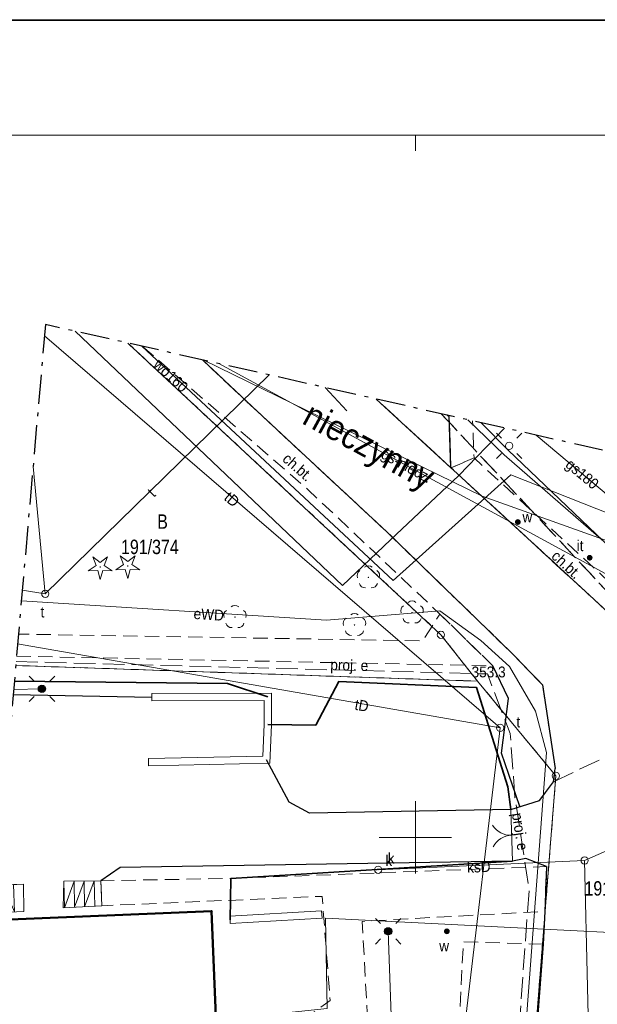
# Model space of a CAD drawing. Header units: metres. Extents: x 6605396 to 6605688, y 5559202 to 5559407.
# Tile 11 of 12: x 6605573 to 6605613, y 5559338 to 5559407. Entities that reach past the tile are written whole.
import ezdxf

# ---------------------------------------------------------------- set-up
doc = ezdxf.new("R2010")
doc.units = ezdxf.units.M
doc.header["$MEASUREMENT"] = 0
for name, pattern in [('1.0_0.5', [1.5, 1, -0.5]), ('1.5_0.5', [2, 1.5, -0.5]), ('212-500', [3.5, 2, -0.625, 0.25, -0.625]), ('219-500', [0]), ('egkk-500', [2, 1.5, -0.5]), ('egug-500', [1, 0.5, -0.5]), ('otob_500', [0])]:
    doc.linetypes.add(name, pattern=pattern)
doc.layers.get('0').update_dxf_attribs({"color": 2, "linetype": 'CONTINUOUS', "lineweight": 5})
for name, color, linetype in [('202-punkt graniczny', 7, 'CONTINUOUS'), ('203-punkt graniczny', 7, 'CONTINUOUS'), ('210-oznaczenie konturu użytku gruntowego', 7, 'CONTINUOUS'), ('211-numer działki ewidencyjnej', 7, 'CONTINUOUS'), ('217-kontur klasyfikacyjny', 7, 'CONTINUOUS'), ('218-kontur użytku gruntowego', 7, 'CONTINUOUS'), ('219-działka ewidencyjna', 7, 'CONTINUOUS'), ('312-budynek ewidencyjny', 7, 'CONTINUOUS'), ('brama', 7, 'CONTINUOUS'), ('chodnik', 7, 'CONTINUOUS'), ('chodnik-Atr17', 7, 'CONTINUOUS'), ('drzewo iglaste', 7, 'CONTINUOUS'), ('drzewo liściaste', 7, 'CONTINUOUS'), ('inny obiekt zagospodarowania terenu', 7, 'CONTINUOUS'), ('inny obiekt zagospodarowania terenu-Atr17', 7, 'CONTINUOUS'), ('jezdnia', 7, 'CONTINUOUS'), ('komora podziemna', 7, 'CONTINUOUS'), ('krawężnik', 7, 'CONTINUOUS'), ('latarnia', 7, 'CONTINUOUS'), ('maszt oświetleniowy', 7, 'CONTINUOUS'), ('Obszar opracowania', 7, 'CONTINUOUS'), ('obszar utwardzony', 7, 'CONTINUOUS'), ('ogrodzenie trwałe', 7, 'CONTINUOUS'), ('pikieta naturalna', 7, 'CONTINUOUS'), ('pikieta naturalna-Atr2', 7, 'CONTINUOUS'), ('przewód elektroenergetyczny podziemny', 7, 'CONTINUOUS'), ('przewód elektroenergetyczny podziemny - ob. projektowany', 7, 'CONTINUOUS'), ('przewód elektroenergetyczny podziemny - ob. projektowany-Atr1', 7, 'CONTINUOUS'), ('przewód elektroenergetyczny podziemny-Atr1', 7, 'CONTINUOUS'), ('przewód gazowy', 7, 'CONTINUOUS'), ('przewód gazowy-Atr1', 7, 'CONTINUOUS'), ('przewód gazowy-Atr6', 7, 'CONTINUOUS'), ('przewód kanalizacyjny', 7, 'CONTINUOUS'), ('przewód kanalizacyjny-Atr1', 7, 'CONTINUOUS'), ('przewód telekomunikacyjny podziemny', 7, 'CONTINUOUS'), ('przewód telekomunikacyjny podziemny-Atr1', 7, 'CONTINUOUS'), ('przewód wodociągowy', 7, 'CONTINUOUS'), ('przewód wodociągowy-Atr1', 7, 'CONTINUOUS'), ('Punkt budynku', 7, 'CONTINUOUS'), ('Ramki i opis wydruku', 7, 'CONTINUOUS'), ('schody w ciągu komunikacyjnym', 7, 'CONTINUOUS'), ('studnia kanalizacyjna', 7, 'CONTINUOUS'), ('studnia kanalizacyjna-Atr17', 7, 'CONTINUOUS'), ('Wstawianie ramki sekcyjnej z opisem', 7, 'CONTINUOUS'), ('właz do komory lub kanału - okrągły', 7, 'CONTINUOUS'), ('właz do komory lub kanału - okrągły-Atr17', 7, 'CONTINUOUS'), ('zasuwa lub zawór', 7, 'CONTINUOUS'), ('zasuwa lub zawór-Atr17', 7, 'CONTINUOUS'), ('ściana oporowa (linia)', 7, 'CONTINUOUS')]:
    doc.layers.add(name, color=color, linetype=linetype)
doc.styles.get("Standard").update_dxf_attribs({"font": 'Working1250.shx', "width": 0.75})
doc.linetypes.add('902-500', pattern='A,3.75,0,[1,ksztalty.shx,S=0.5,R=0,X=0,Y=0],3.75', length=7.5)
doc.linetypes.add('otdn_500', pattern='A,5,0,[21,ksztalty.shx,S=0.5,R=0,X=-1,Y=0]', length=5)

# ---------------------------------------------------------------- blocks, each defined once
blk = doc.blocks.new('PUNKTBUD')
at = {"color": 0}
blk.add_circle((0, 0), 0.045, dxfattribs=at)
blk = doc.blocks.new('202')
at = {"color": 0, "linetype": 'Continuous', "lineweight": 0}
blk.add_circle((0, 0), 0.25, dxfattribs=at)
blk = doc.blocks.new('203')
at = {"linetype": 'Continuous', "lineweight": 0}
h = blk.add_hatch(color=0, dxfattribs=at)
edge = h.paths.add_edge_path()
edge.add_arc((0, 0), 0.045, 0, 360)
blk = doc.blocks.new('OP021')
at = {"linetype": 'Continuous', "lineweight": 13}
h = blk.add_hatch(color=0, dxfattribs=at)
edge = h.paths.add_edge_path()
edge.add_arc((0, 0), 0.05, 0, 360)
at = {"color": 0, "linetype": 'Continuous', "lineweight": 13}
for centre, start, end in [((0, 0.4), 49.272, 130.728), ((-0.38, 0.124), 121.308, 202.548), ((0.38, 0.124), 337.452, 58.692), ((-0.235, -0.324), 193.221, 274.871), ((0.235, -0.324), 265.129, 346.779)]:
    blk.add_arc(centre, 0.4, start, end, dxfattribs=at)
blk = doc.blocks.new('US15')
at = {"color": 0, "linetype": 'Continuous', "lineweight": 13}
blk.add_circle((0, 0), 0.25, dxfattribs=at)
blk = doc.blocks.new('US22')
at = {"color": 0, "linetype": 'Continuous', "lineweight": 13}
blk.add_circle((0, 0), 0.25, dxfattribs=at)
blk = doc.blocks.new('SUEM')
at = {"linetype": 'Continuous'}
h = blk.add_hatch(color=0, dxfattribs=at)
h.dxf.hatch_style = 1
edge = h.paths.add_edge_path()
edge.add_arc((0, 0), 0.25, 0, 360)
at = {"color": 0, "linetype": 'Continuous'}
for p, q in [((-0.53, 0.531), (-0.882, 0.885)), ((0.532, 0.531), (0.884, 0.885)), ((-0.53, -0.53), (-0.882, -0.883)), ((0.532, -0.53), (0.884, -0.883))]:
    blk.add_line(p, q, dxfattribs=at)
blk.add_circle((0, 0), 0.25, dxfattribs=at)
blk = doc.blocks.new('SM01')
at = {"color": 0, "linetype": 'Continuous', "lineweight": 13}
for p, q in [((-0.53, 0.531), (-0.883, 0.884)), ((0.531, 0.531), (0.884, 0.884)), ((-0.53, -0.53), (-0.883, -0.883)), ((0.531, -0.53), (0.884, -0.883))]:
    blk.add_line(p, q, dxfattribs=at)
blk.add_circle((0, 0), 0.25, dxfattribs=at)
blk = doc.blocks.new('US25')
at = {"linetype": 'Continuous', "lineweight": 0}
h = blk.add_hatch(color=0, dxfattribs=at)
edge = h.paths.add_edge_path()
edge.add_arc((0, 0), 0.2, 0, 360)
blk = doc.blocks.new('OK02')
at = {"color": 0, "linetype": 'Continuous', "lineweight": 0}
for centre, start, end in [((-1.5, 0), 0, 60), ((1.5, 0), 120, 180)]:
    blk.add_arc(centre, 1.5, start, end, dxfattribs=at)
blk = doc.blocks.new('PW01')
at = {"linetype": 'Continuous', "lineweight": 13}
h = blk.add_hatch(color=0, dxfattribs=at)
edge = h.paths.add_edge_path()
edge.add_arc((0, 0), 0.045, 0, 360)
blk = doc.blocks.new('OP011')
at = {"linetype": 'Continuous', "lineweight": 13}
h = blk.add_hatch(color=0, dxfattribs=at)
edge = h.paths.add_edge_path()
edge.add_arc((0, 0), 0.05, 0, 360)
at = {"color": 0, "linetype": 'Continuous', "lineweight": 13}
for p, q in [((-0.283, 0.093), (-0.512, 0.706)), ((-0.512, 0.706), (0, 0.299)), ((0, 0.299), (0.512, 0.706)), ((0.512, 0.706), (0.283, 0.093)), ((-0.828, -0.268), (-0.283, 0.093)), ((0.283, 0.093), (0.828, -0.268)), ((-0.175, -0.24), (-0.828, -0.268)), ((0, -0.87), (-0.175, -0.24)), ((0.175, -0.24), (0, -0.87)), ((0.828, -0.268), (0.175, -0.24))]:
    blk.add_line(p, q, dxfattribs=at)

msp = doc.modelspace()

# ---------------------------------------------------------------- linework, layer by layer
at = {"layer": '217-kontur klasyfikacyjny', "color": 92, "linetype": 'egkk-500', "lineweight": 18, "flags": 128}
msp.add_lwpolyline([(6605601.789, 5559379.313), (6605620.63, 5559359.11)], dxfattribs=at)
at = {"layer": '218-kontur użytku gruntowego', "color": 3, "linetype": 'egug-500', "lineweight": 18, "flags": 128}
for points in [[(6605580.105, 5559384.205), (6605601.77, 5559364.02)], [(6605601.77, 5559364.02), (6605580.105, 5559384.205)], [(6605620.63, 5559359.11), (6605601.789, 5559379.313)], [(6605601.789, 5559379.313), (6605620.63, 5559359.11)], [(6605601.77, 5559364.02), (6605604.3, 5559360.81)], [(6605604.3, 5559360.81), (6605601.77, 5559364.02)], [(6605604.3, 5559360.81), (6605572.353, 5559361.895)], [(6605572.353, 5559361.895), (6605604.3, 5559360.81)], [(6605604.3, 5559360.81), (6605609.72, 5559354.26)], [(6605609.72, 5559354.26), (6605604.3, 5559360.81)], [(6605609.72, 5559354.26), (6605604.2, 5559284.6)], [(6605604.2, 5559284.6), (6605609.72, 5559354.26)]]:
    msp.add_lwpolyline(points, dxfattribs=at)
at = {"layer": '219-działka ewidencyjna', "color": 7, "linetype": '219-500', "lineweight": 18, "flags": 128}
for points in [[(6605601.77, 5559364.02), (6605580.105, 5559384.205)], [(6605604.3, 5559360.81), (6605601.77, 5559364.02)], [(6605572.353, 5559361.895), (6605604.3, 5559360.81)], [(6605604.3, 5559360.81), (6605609.72, 5559354.26)], [(6605604.2, 5559284.6), (6605609.72, 5559354.26)]]:
    msp.add_lwpolyline(points, dxfattribs=at)
at = {"layer": '312-budynek ewidencyjny', "color": 7, "linetype": 'Continuous', "lineweight": 50, "flags": 128}
for points in [[(6605570.817, 5559344.283), (6605585.9, 5559344.9)], [(6605585.9, 5559344.9), (6605587.29, 5559311.33)]]:
    msp.add_lwpolyline(points, dxfattribs=at)
at = {"layer": 'brama', "color": 7, "linetype": 'otob_500', "lineweight": 18, "flags": 128}
msp.add_lwpolyline([(6605606.72, 5559348.35), (6605606.6, 5559351.94)], dxfattribs=at)
at = {"layer": 'chodnik', "color": 7, "linetype": '1.0_0.5', "lineweight": 18, "flags": 128}
for points in [[(6605581.12, 5559383.976), (6605592.58, 5559374.06), (6605601.7, 5559365.45)], [(6605601.7, 5559365.45), (6605605.36, 5559361.87), (6605606.44, 5559359.62), (6605605.96, 5559355.82), (6605607.22, 5559352.13), (6605608.58, 5559352.55), (6605609.56, 5559353.85), (6605609.68, 5559354.77), (6605608.8, 5559360.55), (6605606.66, 5559362.76), (6605598.06, 5559371.11), (6605589.07, 5559379.47), (6605585.272, 5559383.04)], [(6605602.199, 5559379.221), (6605602.34, 5559379.09)], [(6605602.34, 5559379.09), (6605602.46, 5559375.57), (6605604.06, 5559376.26), (6605603.963, 5559378.823)], [(6605572.409, 5559362.536), (6605605.36, 5559361.87), (6605601.7, 5559365.45), (6605600.5, 5559363.6), (6605572.542, 5559364.066)]]:
    msp.add_lwpolyline(points, dxfattribs=at)
for points in [[(6605602.46, 5559375.57), (6605602.64, 5559375.41), (6605611.74, 5559367.04), (6605618.54, 5559360.73), (6605619.07, 5559360.3), (6605619.91, 5559359.9), (6605620.81, 5559359.69), (6605621.83, 5559359.69), (6605622.94, 5559360.02), (6605625.4, 5559361.2), (6605624.84, 5559362.72), (6605622.11, 5559361.4), (6605621.28, 5559361.31), (6605620.51, 5559361.43), (6605619.8, 5559361.76), (6605612.99, 5559368.06), (6605604.06, 5559376.26)], [(6605578.25, 5559347), (6605578.32, 5559345.27), (6605593.55, 5559345.92), (6605594.11, 5559338.72), (6605589.56, 5559335.44), (6605592.25, 5559334.09), (6605593.05, 5559333.25), (6605593.35, 5559327.1), (6605589.77, 5559326.72), (6605589.39, 5559330.13), (6605588.09, 5559330.01), (6605588, 5559322.84), (6605589.93, 5559322.81), (6605589.93, 5559324.73), (6605593.06, 5559324.94), (6605593.08, 5559322.97), (6605590.07, 5559322.71), (6605590.17, 5559317.09), (6605590.25, 5559315.58), (6605590.43, 5559311.83), (6605594.1, 5559312.1), (6605594.47, 5559303.46), (6605597.19, 5559303.54), (6605601.51, 5559303.65), (6605601.17, 5559311.35), (6605605.44, 5559311.45), (6605606.39, 5559311.46), (6605606.71, 5559315.11), (6605606.83, 5559315.56), (6605607.41, 5559323.08), (6605607.5, 5559323.21), (6605607.61, 5559325.02), (6605604.97, 5559325.33), (6605604.83, 5559322.69), (6605597.5, 5559322.99), (6605596.32, 5559344.19), (6605608.96, 5559344.88), (6605609.07, 5559347.98), (6605587.24, 5559347.16)], [(6605608.84, 5559342.6), (6605603.32, 5559342.78), (6605603.08, 5559337.73), (6605608.46, 5559337.44)]]:
    msp.add_lwpolyline(points, close=True, dxfattribs=at)
at = {"layer": 'jezdnia', "color": 7, "linetype": '1.5_0.5', "lineweight": 18, "flags": 128}
for points in [[(6605585.272, 5559383.04), (6605589.07, 5559379.47), (6605598.06, 5559371.11), (6605606.66, 5559362.76), (6605608.8, 5559360.55), (6605609.68, 5559354.77), (6605609.56, 5559353.85)], [(6605609.56, 5559353.85), (6605621.83, 5559359.69), (6605620.81, 5559359.69), (6605619.91, 5559359.9), (6605619.07, 5559360.3), (6605618.54, 5559360.73), (6605611.74, 5559367.04), (6605602.64, 5559375.41), (6605597.3, 5559380.326)]]:
    msp.add_lwpolyline(points, dxfattribs=at)
at = {"layer": 'krawężnik', "color": 7, "linetype": 'Continuous', "lineweight": 25, "flags": 128}
for points in [[(6605585.272, 5559383.04), (6605589.07, 5559379.47), (6605598.06, 5559371.11), (6605606.66, 5559362.76), (6605608.8, 5559360.55), (6605609.68, 5559354.77)], [(6605602.46, 5559375.57), (6605597.296, 5559380.327)], [(6605602.46, 5559375.57), (6605602.34, 5559379.09), (6605602.199, 5559379.221)], [(6605620.81, 5559359.69), (6605619.91, 5559359.9), (6605619.07, 5559360.3), (6605618.54, 5559360.73), (6605611.74, 5559367.04), (6605602.64, 5559375.41), (6605602.46, 5559375.57)], [(6605607.22, 5559352.13), (6605605.96, 5559355.82), (6605606.44, 5559359.62), (6605605.36, 5559361.87)], [(6605572.178, 5559359.891), (6605581.76, 5559359.7)], [(6605606.6, 5559351.94), (6605592.68, 5559351.67), (6605591.27, 5559352.44), (6605589.7, 5559355.37)], [(6605606.6, 5559351.94), (6605608.58, 5559352.55), (6605609.56, 5559353.85), (6605609.68, 5559354.77)], [(6605609.07, 5559347.98), (6605607.65, 5559348.55), (6605606.72, 5559348.35), (6605579.57, 5559347.92), (6605578.25, 5559347)], [(6605609.07, 5559347.98), (6605608.96, 5559344.88), (6605608.84, 5559342.6), (6605608.46, 5559337.44), (6605608.16, 5559334.36), (6605607.64, 5559326.41), (6605607.52, 5559325.13), (6605604.89, 5559325.45), (6605604.73, 5559322.72)]]:
    msp.add_lwpolyline(points, dxfattribs=at)
at = {"layer": 'Obszar opracowania', "color": 7, "linetype": '212-500', "lineweight": 25, "flags": 128}
msp.add_lwpolyline([(6605574.41, 5559385.49), (6605566.82, 5559298.44), (6605521.47, 5559277.55), (6605522.93, 5559208.52), (6605592.75, 5559210.86), (6605640.73, 5559236.61), (6605668.25, 5559364.32)], close=True, dxfattribs=at)
at = {"layer": 'obszar utwardzony', "color": 7, "linetype": '1.5_0.5', "lineweight": 18, "flags": 128}
msp.add_lwpolyline([(6605597.296, 5559380.327), (6605602.46, 5559375.57), (6605602.34, 5559379.09), (6605602.199, 5559379.221)], dxfattribs=at)
at = {"layer": 'ogrodzenie trwałe', "color": 7, "linetype": '902-500', "lineweight": 35, "flags": 128}
for points in [[(6605589.79, 5559359.72), (6605587, 5559360.64), (6605572.258, 5559360.806)], [(6605606.6, 5559351.94), (6605606.39, 5559353.49), (6605604.24, 5559360.37), (6605594.71, 5559360.79), (6605593.11, 5559357.77), (6605589.79, 5559357.8)], [(6605606.72, 5559348.35), (6605587.24, 5559347.16), (6605587.18, 5559344.3)]]:
    msp.add_lwpolyline(points, dxfattribs=at)
at = {"layer": 'przewód elektroenergetyczny podziemny', "color": 1, "linetype": 'Continuous', "lineweight": 18, "flags": 128}
for points in [[(6605626.72, 5559356.94), (6605623.16, 5559360.8), (6605606.42, 5559376.79), (6605604.547, 5559378.691)], [(6605572.743, 5559366.371), (6605593.86, 5559365.02), (6605601.69, 5559365.68), (6605604.52, 5559363.62)], [(6605604.52, 5559363.62), (6605606.51, 5559361.83), (6605608.32, 5559358.74), (6605609.08, 5559355.87), (6605607.65, 5559336.9), (6605606.46, 5559320.95), (6605605.78, 5559314.82)], [(6605572.207, 5559360.227), (6605574.17, 5559360.28)], [(6605590.942, 5559210.799), (6605591.33, 5559210.93), (6605593.89, 5559237.92), (6605595.99, 5559258.44), (6605597.99, 5559272.92), (6605599.03, 5559274.03), (6605604.31, 5559284.94), (6605603.62, 5559300.19), (6605602.62, 5559311.72), (6605598.84, 5559323.47), (6605598.12, 5559343.5)]]:
    msp.add_lwpolyline(points, dxfattribs=at)
at = {"layer": 'przewód elektroenergetyczny podziemny - ob. projektowany', "color": 1, "linetype": '1.5_0.5', "lineweight": 18, "flags": 128}
msp.add_lwpolyline([(6605572.376, 5559362.167), (6605604.99, 5559361.31), (6605606.56, 5559357.19), (6605606.89, 5559352.77), (6605607.87, 5559346.42), (6605607.15, 5559336.38), (6605619.05, 5559335.46), (6605619.54, 5559334.17), (6605613.92, 5559321.94), (6605615.18, 5559317.13), (6605621.42, 5559314.07)], dxfattribs=at)
at = {"layer": 'przewód gazowy', "color": 52, "linetype": 'Continuous', "lineweight": 18, "flags": 128}
for points in [[(6605576.47, 5559385.025), (6605594.97, 5559367.43), (6605598.28, 5559370.59), (6605603, 5559375.05), (6605606.169, 5559378.325)], [(6605630.97, 5559342.28), (6605635.86, 5559352.52), (6605637.85, 5559356.8), (6605627.16, 5559361.65), (6605615.56, 5559366.95), (6605586.398, 5559382.786)], [(6605608.368, 5559377.829), (6605616.35, 5559371.13), (6605627.86, 5559362.62)], [(6605630.42, 5559342.56), (6605593.78, 5559344.42), (6605593.89, 5559338.17), (6605586.21, 5559337.35)]]:
    msp.add_lwpolyline(points, dxfattribs=at)
at = {"layer": 'przewód kanalizacyjny', "color": 34, "linetype": 'Continuous', "lineweight": 18, "flags": 128}
for points in [[(6605593.769, 5559381.123), (6605595.25, 5559379.52)], [(6605598.22, 5559241.19), (6605600.84, 5559255.41), (6605604.69, 5559271.21), (6605611.95, 5559302.08), (6605612.54, 5559313.34), (6605611.71, 5559348.4), (6605636.19, 5559359.14), (6605647.05, 5559355.53), (6605655.79, 5559351.81), (6605659.73, 5559350.24), (6605664.614, 5559347.448)], [(6605611.71, 5559348.4), (6605597.43, 5559347.76)]]:
    msp.add_lwpolyline(points, dxfattribs=at)
at = {"layer": 'przewód telekomunikacyjny podziemny', "color": 30, "linetype": 'Continuous', "lineweight": 18, "flags": 128}
for points in [[(6605574.341, 5559384.697), (6605605.87, 5559357.58)], [(6605574.4, 5559366.85), (6605589.898, 5559381.996)], [(6605603.631, 5559378.898), (6605606.15, 5559376.47), (6605622.77, 5559362.01), (6605625.67, 5559353.62), (6605629.49, 5559346.82)], [(6605574.4, 5559366.85), (6605573.552, 5559375.653)], [(6605572.807, 5559367.107), (6605574.4, 5559366.85)], [(6605572.484, 5559363.402), (6605605.87, 5559357.58)], [(6605605.87, 5559357.58), (6605603.35, 5559336.41), (6605627.64, 5559332.15), (6605648.45, 5559330.45), (6605659.856, 5559325.366)]]:
    msp.add_lwpolyline(points, dxfattribs=at)
at = {"layer": 'przewód wodociągowy', "color": 5, "linetype": 'Continuous', "lineweight": 18, "flags": 128}
for points in [[(6605630.28, 5559365.54), (6605629.29, 5559366.12), (6605606.6, 5559375.08), (6605598.46, 5559367.77), (6605581.089, 5559383.983)], [(6605630.52, 5559364.35), (6605604.63, 5559373.6), (6605585.361, 5559383.019)]]:
    msp.add_lwpolyline(points, dxfattribs=at)
at = {"layer": 'Ramki i opis wydruku', "color": 7, "linetype": 'Continuous', "lineweight": 13, "flags": 128}
for points in [[(6605396.12, 5559398.58), (6605688.12, 5559398.58), (6605688.12, 5559406.58), (6605396.12, 5559406.58)], [(6605396.17, 5559201.63), (6605688.07, 5559201.63), (6605688.07, 5559406.53), (6605396.17, 5559406.53)], [(6605396.17, 5559201.58), (6605688.07, 5559201.58), (6605688.07, 5559398.58), (6605396.17, 5559398.58)]]:
    msp.add_lwpolyline(points, close=True, dxfattribs=at)
at = {"layer": 'schody w ciągu komunikacyjnym', "color": 7, "linetype": 'Continuous', "lineweight": 18, "flags": 128}
for points in [[(6605572.89, 5559346.76), (6605572.92, 5559344.86), (6605572.92, 5559344.86), (6605570.861, 5559344.786), (6605571.026, 5559346.674), (6605572.89, 5559346.76), (6605572.19, 5559346.73), (6605572.28, 5559344.84), (6605571.49, 5559346.7), (6605571.58, 5559344.81), (6605570.873, 5559344.928), (6605570.88, 5559344.79)], [(6605578.25, 5559347), (6605578.32, 5559345.27), (6605578.32, 5559345.27), (6605575.64, 5559345.12), (6605575.64, 5559345.12), (6605575.69, 5559346.96), (6605575.69, 5559346.96), (6605578.25, 5559347), (6605575.69, 5559346.96), (6605575.72, 5559345.12), (6605576.39, 5559346.97), (6605576.42, 5559345.16), (6605577.09, 5559346.98), (6605577.12, 5559345.2), (6605577.79, 5559346.99), (6605577.82, 5559345.24)]]:
    msp.add_lwpolyline(points, dxfattribs=at)
at = {"layer": 'Wstawianie ramki sekcyjnej z opisem', "color": 7, "linetype": 'Continuous', "lineweight": 13, "flags": 128}
for points in [[(6605600, 5559397.5), (6605600, 5559398.58)], [(6605600, 5559347.5), (6605600, 5559352.5)], [(6605597.5, 5559350), (6605602.5, 5559350)]]:
    msp.add_lwpolyline(points, dxfattribs=at)
at = {"layer": 'ściana oporowa (linia)', "color": 0, "lineweight": 18}
for p, q in [((6605581.7595, 5559359.949999), (6605590.040066, 5559359.970566)), ((6605581.7595, 5559359.949999), (6605581.76, 5559359.7)), ((6605590.040066, 5559359.970566), (6605590.039955, 5559357.795251)), ((6605590.039955, 5559357.795251), (6605589.941109, 5559355.124639)), ((6605581.544999, 5559354.96005), (6605581.54, 5559355.21)), ((6605589.941109, 5559355.124639), (6605581.544999, 5559354.96005)), ((6605587.165745, 5559344.549593), (6605593.515745, 5559344.909593)), ((6605587.165745, 5559344.549593), (6605587.18, 5559344.3)), ((6605593.515745, 5559344.909593), (6605593.53, 5559344.66))]:
    msp.add_line(p, q, dxfattribs=at)
at = {"layer": 'ściana oporowa (linia)', "color": 0, "linetype": 'otdn_500', "lineweight": 18}
for p, q in [((6605581.7605, 5559359.45), (6605581.76, 5559359.7)), ((6605581.7605, 5559359.45), (6605589.539934, 5559359.469434)), ((6605589.539934, 5559359.469434), (6605589.540045, 5559357.804749)), ((6605589.540045, 5559357.804749), (6605589.458891, 5559355.615361)), ((6605589.458891, 5559355.615361), (6605581.535001, 5559355.45995)), ((6605581.535001, 5559355.45995), (6605581.54, 5559355.21)), ((6605593.544255, 5559344.410407), (6605593.53, 5559344.66)), ((6605587.194255, 5559344.050407), (6605587.18, 5559344.3)), ((6605587.194255, 5559344.050407), (6605593.544255, 5559344.410407))]:
    msp.add_line(p, q, dxfattribs=at)

# ---------------------------------------------------------------- block references
at = {"layer": '202-punkt graniczny', "color": 7, "linetype": 'Continuous', "lineweight": 18}
for p in [(6605601.77, 5559364.02), (6605609.72, 5559354.26)]:
    msp.add_blockref('202', p, dxfattribs=at)
at = {"layer": '203-punkt graniczny', "color": 7, "linetype": 'Continuous', "lineweight": 18}
msp.add_blockref('203', (6605604.3, 5559360.81), dxfattribs=at)
at = {"layer": 'brama', "color": 7, "linetype": 'Continuous', "lineweight": 18, "rotation": 91.914}
msp.add_blockref('OK02', (6605606.66, 5559350.145), dxfattribs=at)
at = {"layer": 'drzewo iglaste', "color": 94, "linetype": 'Continuous', "lineweight": 18}
for p in [(6605578.2, 5559368.71), (6605580.1, 5559368.78)]:
    msp.add_blockref('OP011', p, dxfattribs=at)
at = {"layer": 'drzewo liściaste', "color": 94, "linetype": 'Continuous', "lineweight": 18}
for p in [(6605596.75, 5559367.99), (6605599.77, 5559365.56), (6605587.52, 5559365.24), (6605595.79, 5559364.7)]:
    msp.add_blockref('OP021', p, dxfattribs=at)
at = {"layer": 'inny obiekt zagospodarowania terenu', "color": 7, "linetype": 'Continuous', "lineweight": 18}
msp.add_blockref('US25', (6605612.06, 5559369.35), dxfattribs=at)
at = {"layer": 'komora podziemna', "color": 30, "linetype": 'Continuous', "lineweight": 18}
for p in [(6605574.4, 5559366.85), (6605605.87, 5559357.58)]:
    msp.add_blockref('US15', p, dxfattribs=at)
at = {"layer": 'latarnia', "color": 7, "linetype": 'Continuous', "lineweight": 18}
msp.add_blockref('SM01', (6605606.49, 5559377.09), dxfattribs=at)
at = {"layer": 'maszt oświetleniowy', "color": 7, "linetype": 'Continuous', "lineweight": 18}
for p in [(6605574.17, 5559360.28), (6605598.12, 5559343.5)]:
    msp.add_blockref('SUEM', p, dxfattribs=at)
at = {"layer": 'pikieta naturalna', "color": 7, "linetype": 'Continuous', "lineweight": 13}
msp.add_blockref('PW01', (6605603.89, 5559361.31), dxfattribs=at)
at = {"layer": 'Punkt budynku', "color": 5, "linetype": 'Continuous', "lineweight": 18}
msp.add_blockref('PUNKTBUD', (6605585.9, 5559344.9), dxfattribs=at)
at = {"layer": 'studnia kanalizacyjna', "color": 34, "linetype": 'Continuous', "lineweight": 18}
msp.add_blockref('US15', (6605597.43, 5559347.76), dxfattribs=at)
at = {"layer": 'właz do komory lub kanału - okrągły', "color": 7, "linetype": 'Continuous', "lineweight": 18}
for p in [(6605574.4, 5559366.85), (6605605.87, 5559357.58), (6605611.71, 5559348.4), (6605597.43, 5559347.76)]:
    msp.add_blockref('US22', p, dxfattribs=at)
at = {"layer": 'zasuwa lub zawór', "color": 5, "linetype": 'Continuous', "lineweight": 18}
for p in [(6605607.09, 5559371.82), (6605602.18, 5559343.5)]:
    msp.add_blockref('US25', p, dxfattribs=at)

# ---------------------------------------------------------------- texts
at = {"layer": '210-oznaczenie konturu użytku gruntowego', "color": 3, "linetype": 'Continuous', "lineweight": 13, "insert": (6605582.51, 5559371.853333), "char_height": 1, "attachment_point": 5, "line_spacing_factor": 0.6}
msp.add_mtext('\\fArial|b0|i0|c238238|p39;\\H1x;\\W0.79;B', dxfattribs=at)
at = {"layer": '211-numer działki ewidencyjnej', "color": 7, "linetype": 'Continuous', "lineweight": 13, "char_height": 1, "line_spacing_factor": 0.6}
for s, insert, attachment_point in [('\\fArial|b0|i0|c238238|p39;\\H1x;\\W0.79;191/374', (6605579.64, 5559369.586667), 7), ('\\fArial|b0|i0|c238238|p39;\\H1x;\\W0.79;191/313', (6605611.7, 5559346.97), 1)]:
    msp.add_mtext(s, dxfattribs=dict(at, insert=insert, attachment_point=attachment_point))
at = {"layer": 'chodnik-Atr17', "color": 7, "char_height": 0.75, "attachment_point": 7, "line_spacing_factor": 0.6}
for insert, rotation in [((6605590.735985, 5559376.081323), 319.00001703), ((6605590.735985, 5559376.081323), 319.00001703), ((6605609.34091, 5559369.365858), 317.43997861)]:
    msp.add_mtext('\\fArial|b0|i0|c238238|p39;\\H1x;\\W0.9;ch.bt.', dxfattribs=dict(at, insert=insert, rotation=rotation))
at = {"layer": 'inny obiekt zagospodarowania terenu-Atr17', "color": 7, "insert": (6605611.16, 5559369.8), "char_height": 0.75, "attachment_point": 7, "line_spacing_factor": 0.6}
msp.add_mtext('\\fArial|b0|i0|c238238|p39;\\H1x;\\W0.9;it', dxfattribs=at)
at = {"layer": 'pikieta naturalna-Atr2', "color": 7, "insert": (6605603.89, 5559361.06), "char_height": 0.75, "attachment_point": 7, "line_spacing_factor": 0.6}
msp.add_mtext('\\fArial|b0|i0|c238238|p39;\\H1x;\\W0.9;353.3', dxfattribs=at)
at = {"layer": 'przewód elektroenergetyczny podziemny - ob. projektowany-Atr1', "color": 1, "char_height": 0.75, "line_spacing_factor": 0.6}
for insert, attachment_point, rotation in [((6605594.10343, 5559361.350086), 7, 358.49397956), ((6605606.936462, 5559351.680935), 4, 278.77299596)]:
    msp.add_mtext('\\fArial|b0|i0|c238238|p39;\\H1x;\\W0.9;proj. e', dxfattribs=dict(at, insert=insert, attachment_point=attachment_point, rotation=rotation))
at = {"layer": 'przewód elektroenergetyczny podziemny-Atr1', "color": 1, "insert": (6605584.662016, 5559365.485255), "char_height": 0.75, "attachment_point": 4, "rotation": 356.33802509, "line_spacing_factor": 0.6}
msp.add_mtext('\\fArial|b0|i0|c238238|p39;\\H1x;\\W0.9;eWD', dxfattribs=at)
at = {"layer": 'przewód gazowy-Atr1', "color": 40, "char_height": 0.75, "attachment_point": 4, "line_spacing_factor": 0.6}
for s, insert, rotation in [('\\fArial|b0|i0|c238238|p39;\\H1x;\\W0.9;gs-niecz.', (6605597.690349, 5559376.510151), 331.49698515), ('\\fArial|b0|i0|c238238|p39;\\H1x;\\W0.9;gs180', (6605610.489638, 5559375.884256), 319.99199242), ('\\fArial|b0|i0|c238238|p39;\\H1x;\\W0.9;gs180', (6605610.489638, 5559375.884256), 319.99199242)]:
    msp.add_mtext(s, dxfattribs=dict(at, insert=insert, rotation=rotation))
at = {"layer": 'przewód gazowy-Atr6', "color": 7, "insert": (6605592.370815, 5559379.213686), "char_height": 1.75, "attachment_point": 4, "rotation": 331.49698515, "line_spacing_factor": 0.6}
msp.add_mtext('\\fArial|b0|i0|c238238|p39;\\H1x;\\W0.903;nieczynny', dxfattribs=at)
at = {"layer": 'przewód kanalizacyjny-Atr1', "color": 34, "insert": (6605603.575596, 5559347.915125), "char_height": 0.75, "attachment_point": 4, "rotation": 2.56599055, "line_spacing_factor": 0.6}
msp.add_mtext('\\fArial|b0|i0|c238238|p39;\\H1x;\\W0.9;ksD', dxfattribs=at)
at = {"layer": 'przewód telekomunikacyjny podziemny-Atr1', "color": 30, "char_height": 0.75, "attachment_point": 4, "line_spacing_factor": 0.6}
for s, insert, rotation in [('\\fArial|b0|i0|c238238|p39;\\H1x;\\W0.9;t', (6605581.647367, 5559373.750602), 44.34199418), ('\\fArial|b0|i0|c238238|p39;\\H1x;\\W0.9;t', (6605581.647367, 5559373.750602), 44.34199418), ('\\fArial|b0|i0|c238238|p39;\\H1x;\\W0.9;tD', (6605586.948491, 5559373.69523), 319.3019937), ('\\fArial|b0|i0|c238238|p39;\\H1x;\\W0.9;tD', (6605595.828524, 5559359.206859), 350.10698243)]:
    msp.add_mtext(s, dxfattribs=dict(at, insert=insert, rotation=rotation))
at = {"layer": 'przewód wodociągowy-Atr1', "color": 5, "insert": (6605582.064709, 5559382.898619), "char_height": 0.75, "attachment_point": 4, "rotation": 316.97400134, "line_spacing_factor": 0.6}
msp.add_mtext('\\fArial|b0|i0|c238238|p39;\\H1x;\\W0.9;wo160', dxfattribs=at)
at = {"layer": 'studnia kanalizacyjna-Atr17', "color": 34, "insert": (6605597.93, 5559348.01), "char_height": 0.75, "attachment_point": 7, "line_spacing_factor": 0.6}
msp.add_mtext('\\fArial|b0|i0|c238238|p39;\\H1x;\\W0.9;k', dxfattribs=at)
at = {"layer": 'właz do komory lub kanału - okrągły-Atr17', "color": 7, "char_height": 0.75, "attachment_point": 7, "line_spacing_factor": 0.6}
for s, insert in [('\\fArial|b0|i0|c238238|p39;\\H1x;\\W0.9;t', (6605574.07, 5559365.21)), ('\\fArial|b0|i0|c238238|p39;\\H1x;\\W0.9;t', (6605606.99, 5559357.6)), ('\\fArial|b0|i0|c238238|p39;\\H1x;\\W0.9;k', (6605598.09, 5559348.17))]:
    msp.add_mtext(s, dxfattribs=dict(at, insert=insert))
at = {"layer": 'zasuwa lub zawór-Atr17', "color": 5, "char_height": 0.75, "attachment_point": 7, "line_spacing_factor": 0.6}
for insert in [(6605607.41, 5559371.8), (6605601.65, 5559342.11)]:
    msp.add_mtext('\\fArial|b0|i0|c238238|p39;\\H1x;\\W0.9;w', dxfattribs=dict(at, insert=insert))

doc.saveas('drawing.dxf')
